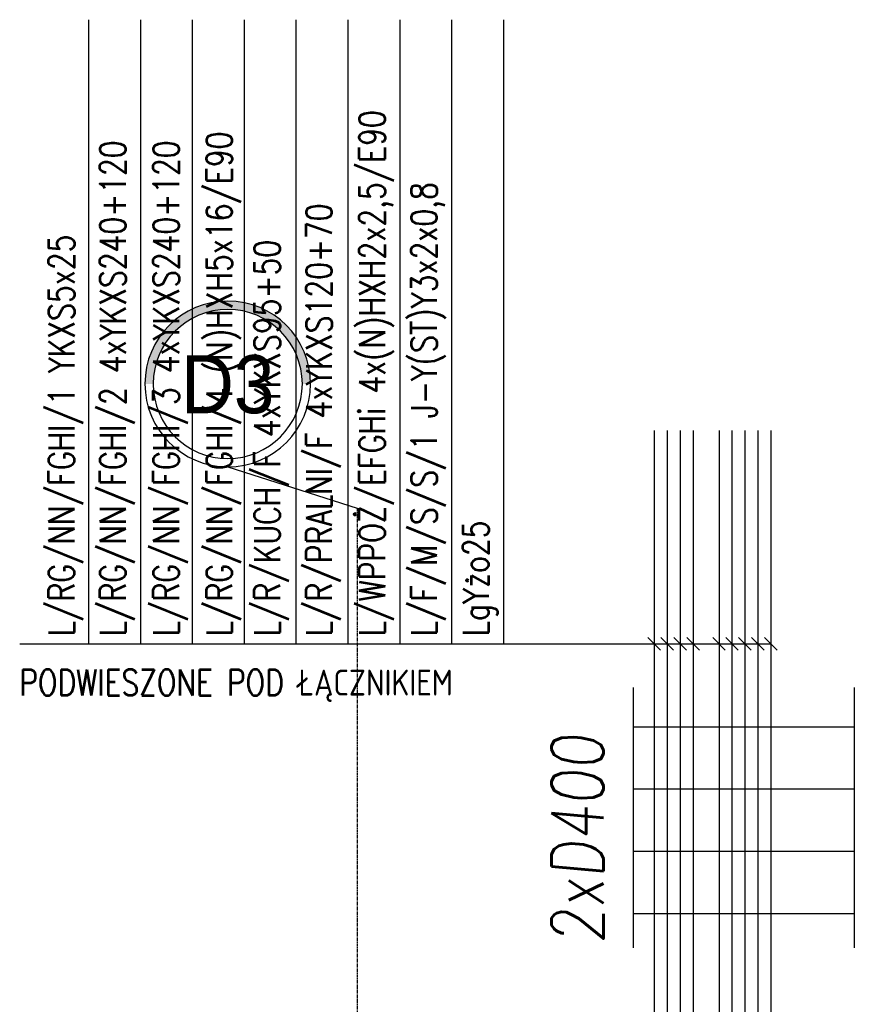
# Model space of a CAD drawing. Header units: inches. Extents: x 788 to 26783, y -4103 to 21.
# Tile 99 of 101: x 24795 to 25117, y -517 to -137. Entities that reach past the tile are written whole.
import ezdxf
from ezdxf.enums import TextEntityAlignment as Align

# ---------------------------------------------------------------- set-up
doc = ezdxf.new("R2010")
doc.units = ezdxf.units.IN
doc.header["$MEASUREMENT"] = 0
doc.linetypes.add('CENTER', pattern=[2, 1.25, -0.25, 0.25, -0.25])
for name, color, linetype in [('E35', 6, 'Continuous'), ('E90kor', 6, 'Continuous'), ('Os-osie glowne', 1, 'CENTER'), ('Os-osie-opis', 2, 'Continuous')]:
    doc.layers.add(name, color=color, linetype=linetype)
doc.styles.add('dwg_opis duży', font='ARIAL.TTF', dxfattribs={"width": 0.9})
doc.styles.add('ROMANS', font='romans', dxfattribs={"width": 0.85})

# ---------------------------------------------------------------- blocks, each defined once
blk = doc.blocks.new('_opis_osi_liczbowy')
blk.add_hatch(color=256).paths.add_polyline_path([(32, 32), (32, 28.8, -1), (32, -28.8), (32, -32, 1)])
for radius in [32, 28.8]:
    blk.add_circle((32, 0), radius)
at = {"style": 'dwg_opis duży', "width": 0.9}
blk.add_attdef('AXNAMEH', text='', height=22.4, rotation=90, dxfattribs=at).set_placement((32, 0), align=Align.MIDDLE_CENTER)

msp = doc.modelspace()

# ---------------------------------------------------------------- linework, layer by layer
at = {"layer": 'E35'}
for p, q in [((24821.16, -137.18), (24821.16, -378.2)), ((24841.18, -137.18), (24841.18, -378.2)), ((24861.21, -137.18), (24861.21, -378.2)), ((24881.23, -137.18), (24881.23, -378.2)), ((24901.25, -137.18), (24901.25, -378.2)), ((24921.28, -137.18), (24921.28, -378.2)), ((24941.3, -137.18), (24941.3, -378.2)), ((24961.33, -137.18), (24961.33, -378.2)), ((24981.35, -137.18), (24981.35, -378.2)), ((25039.64, -295.76), (25039.64, -638.44)), ((25044.64, -295.76), (25044.64, -638.44)), ((25049.64, -295.76), (25049.64, -638.44)), ((25054.64, -295.76), (25054.64, -638.44)), ((25064.64, -295.76), (25064.64, -638.44)), ((25069.64, -295.76), (25069.64, -638.44)), ((25074.64, -295.76), (25074.64, -638.44)), ((25079.64, -295.76), (25079.64, -638.44)), ((25084.64, -295.76), (25084.64, -638.44)), ((25042.06, -380.62), (25037.21, -375.77)), ((25047.06, -380.62), (25042.21, -375.77)), ((25052.06, -380.62), (25047.21, -375.77)), ((25057.06, -380.62), (25052.21, -375.77)), ((25067.06, -380.62), (25062.21, -375.77)), ((25072.06, -380.62), (25067.21, -375.77)), ((25077.06, -380.62), (25072.21, -375.77)), ((25082.06, -380.62), (25077.21, -375.77)), ((25087.06, -380.62), (25082.21, -375.77)), ((24794.54, -378.2), (25084.64, -378.2)), ((25031.42, -395.03), (25031.42, -495.62)), ((25116.89, -395.03), (25116.89, -495.62)), ((25031.42, -410.18), (25116.89, -410.18)), ((25031.42, -434.21), (25116.89, -434.21)), ((25031.42, -458.25), (25116.89, -458.25)), ((25031.42, -482.28), (25116.89, -482.28))]:
    msp.add_line(p, q, dxfattribs=at)
at = {"layer": 'Os-osie glowne'}
msp.add_lwpolyline([(24924.91, -325.83), (24924.91, -1888.72)], dxfattribs=at)
at = {"layer": 'Os-osie-opis'}
msp.add_lwpolyline([(24874.91, -309.83), (24924.91, -325.83)], dxfattribs=at)

# ---------------------------------------------------------------- block references
ref = msp.add_blockref('_opis_osi_liczbowy', (24874.91, -309.83), dxfattribs=dict(at, xscale=-1, rotation=270))
ref.add_attrib('AXNAMEH', 'D3', dxfattribs={"layer": '0', "height": 22.4, "style": 'dwg_opis duży', "width": 0.9}).set_placement((24874.91, -277.94), align=Align.MIDDLE_CENTER)

# ---------------------------------------------------------------- texts
at = {"layer": 'E35', "style": 'ROMANS', "width": 0.8}
for s, p in [('L/WPPOŻ/EFGHi 4x(N)HXH2x2,5/E90', (24935.68, -375.13)), ('L/RG/NN/FGHI/4 (N)HXH5x16/E90', (24876.63, -375.13)), ('L/RG/NN/FGHI/2 4xYKXS240+120', (24835.56, -375.13)), ('L/RG/NN/FGHI/3 4xYKXS240+120', (24856.09, -375.13)), ('L/R/PRALNI/F 4xYKXS120+70', (24915.13, -375.13)), ('L/F/M/S/S/1 J-Y(ST)Y3x2x0,8', (24955.7, -375.13)), ('L/RG/NN/FGHI/1 YKXS5x25', (24815.68, -375.13)), ('L/R/KUCH/F 4xYKXS95+50', (24895.11, -375.13)), ('LgYżo25', (24975.73, -375.13))]:
    msp.add_text(s, height=10, rotation=90, dxfattribs=at).set_placement(p)
msp.add_text('PODWIESZONE POD ŁĄCZNIKIEM', height=10, dxfattribs=at).set_placement((24794.39, -398.15))
at = {"layer": 'E90kor', "ltscale": 15, "style": 'ROMANS', "oblique": 5, "width": 0.8}
msp.add_text('2xD400', height=20, rotation=90, dxfattribs=at).set_placement((25019.98, -494.04))

doc.saveas('drawing.dxf')
